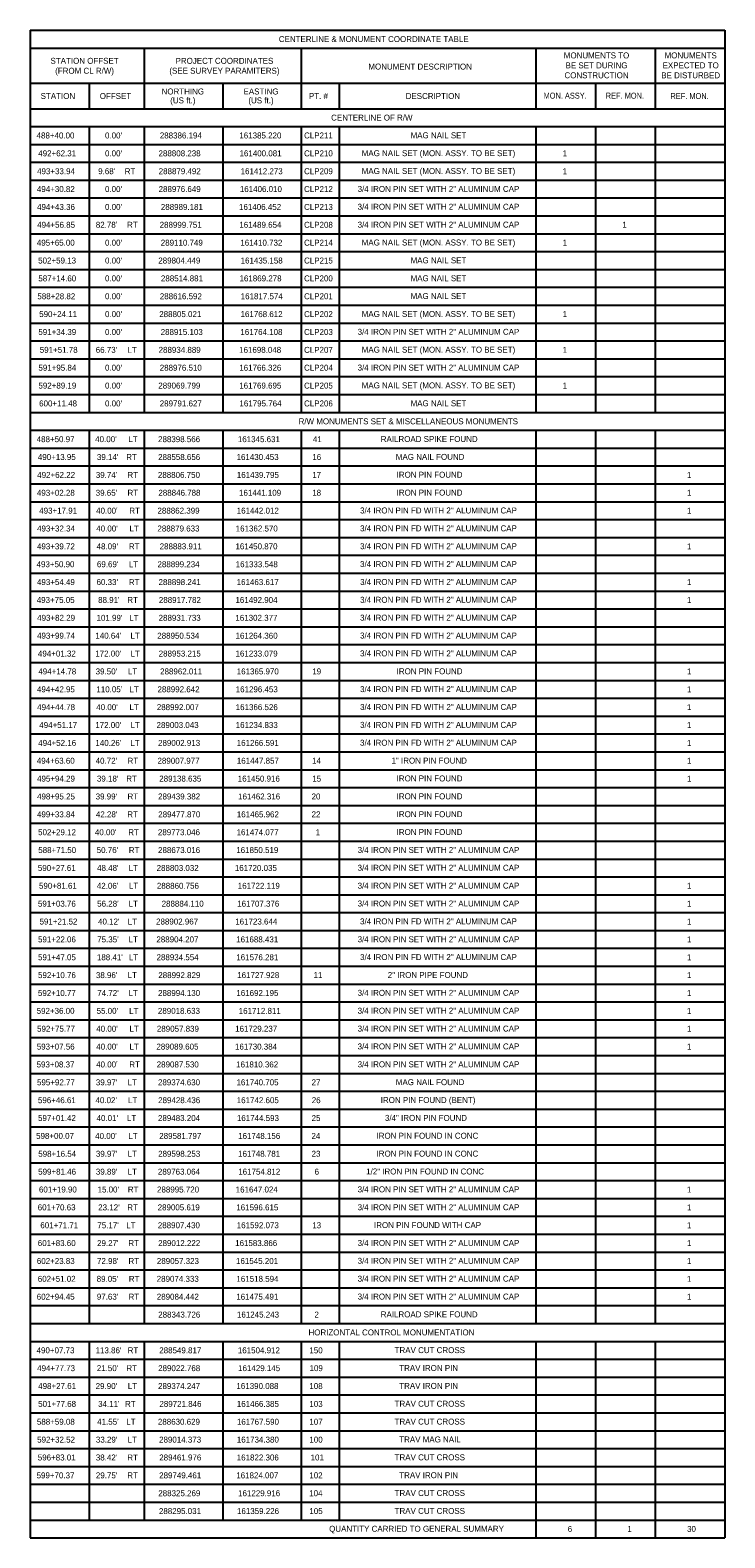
# Model space of a CAD drawing. Header units: feet. Extents: x -11 to 322919, y -12 to 577673.
# Tile 13 of 16: x 167893 to 168769, y 286692 to 288591. Entities that reach past the tile are written whole.
import ezdxf
from ezdxf.enums import TextEntityAlignment as Align

# ---------------------------------------------------------------- set-up
doc = ezdxf.new("R2010")
doc.units = ezdxf.units.FT
doc.header["$MEASUREMENT"] = 0
for name, color, linetype in [('TX_P_2000', 7, 'Continuous'), ('TX_P_500', 7, 'Continuous'), ('TX_X_20', 7, 'Continuous')]:
    doc.layers.add(name, color=color, linetype=linetype)
doc.styles.get("Standard").update_dxf_attribs({"font": 'font31.shx'})

msp = doc.modelspace()

# ---------------------------------------------------------------- linework, layer by layer
at = {"layer": 'TX_P_2000'}
for p, q in [((167893.5, 288590.8), (168768.5, 288590.8)), ((167893.5, 288590.8), (167893.5, 286691.9)), ((168768.5, 288590.8), (168768.5, 286691.9)), ((167893.5, 288568.3), (168768.5, 288568.3)), ((167893.5, 288568.3), (168037.2, 288568.3)), ((168037.2, 288568.3), (168037.2, 288491.9)), ((168037.2, 288568.3), (168037.2, 288568.3)), ((168037.2, 288568.3), (168234.7, 288568.3)), ((168234.7, 288568.3), (168234.7, 288491.9)), ((168530.3, 288568.3), (168530.3, 288491.9)), ((168680.6, 288568.3), (168680.6, 288491.9)), ((167893.5, 288524), (168768.5, 288524)), ((167968, 288524), (167968, 288491.9)), ((168136, 288524), (168136, 288491.9)), ((168282.9, 288524), (168282.9, 288491.9)), ((168605.4, 288524), (168605.4, 288491.9)), ((167893.5, 288491.9), (168768.5, 288491.9)), ((167893.5, 288469.4), (168768.5, 288469.4)), ((167893.5, 288109.4), (168768.5, 288109.4)), ((167893.5, 288086.9), (168768.5, 288086.9)), ((167893.5, 286961.9), (168768.5, 286961.9)), ((167893.5, 286939.4), (168768.5, 286939.4)), ((167893.5, 286714.4), (168768.5, 286714.4)), ((167893.5, 286691.9), (168768.5, 286691.9))]:
    msp.add_line(p, q, dxfattribs=at)
at = {"layer": 'TX_P_500'}
for p, q in [((167968, 288469.4), (167968, 288109.4)), ((168037.2, 288469.4), (168037.2, 288109.4)), ((168136, 288469.4), (168136, 288109.4)), ((168234.7, 288469.4), (168234.7, 288109.4)), ((168282.9, 288469.4), (168282.9, 288109.4)), ((168530.3, 288469.4), (168530.3, 288109.4)), ((168530.3, 288469.4), (168605.4, 288469.4)), ((168605.4, 288469.4), (168605.4, 288109.4)), ((168680.6, 288469.4), (168680.6, 288109.4)), ((167893.5, 288446.9), (168768.5, 288446.9)), ((167893.5, 288424.4), (168768.5, 288424.4)), ((167893.5, 288401.9), (168768.5, 288401.9)), ((167893.5, 288379.4), (168768.5, 288379.4)), ((167893.5, 288356.9), (168768.5, 288356.9)), ((167893.5, 288334.4), (168768.5, 288334.4)), ((167893.5, 288311.9), (168768.5, 288311.9)), ((167893.5, 288289.4), (168768.5, 288289.4)), ((167893.5, 288266.9), (168768.5, 288266.9)), ((167893.5, 288244.4), (168768.5, 288244.4)), ((167893.5, 288221.9), (168768.5, 288221.9)), ((167893.5, 288199.4), (168768.5, 288199.4)), ((167893.5, 288176.9), (168768.5, 288176.9)), ((167893.5, 288154.4), (168768.5, 288154.4)), ((167893.5, 288131.9), (168768.5, 288131.9)), ((167968, 288086.9), (167968, 286961.9)), ((168037.2, 288086.9), (168037.2, 286961.9)), ((168136, 288086.9), (168136, 286961.9)), ((168234.7, 288086.9), (168234.7, 286961.9)), ((168282.9, 288086.9), (168282.9, 286961.9)), ((168530.3, 288086.9), (168530.3, 286961.9)), ((168605.4, 288086.9), (168605.4, 286961.9)), ((168680.6, 288086.9), (168680.6, 286961.9)), ((167893.5, 288064.4), (168768.5, 288064.4)), ((167893.5, 288041.9), (168768.5, 288041.9)), ((167893.5, 288019.4), (168768.5, 288019.4)), ((167893.5, 287996.9), (168768.5, 287996.9)), ((167893.5, 287974.4), (168768.5, 287974.4)), ((167893.5, 287951.9), (168768.5, 287951.9)), ((167893.5, 287929.4), (168768.5, 287929.4)), ((167893.5, 287906.9), (168768.5, 287906.9)), ((167893.5, 287884.4), (168768.5, 287884.4)), ((167893.5, 287861.9), (168768.5, 287861.9)), ((167893.5, 287839.4), (168768.5, 287839.4)), ((167893.5, 287816.9), (168768.5, 287816.9)), ((167893.5, 287794.4), (168768.5, 287794.4)), ((167893.5, 287771.9), (168768.5, 287771.9)), ((167893.5, 287749.4), (168768.5, 287749.4)), ((167893.5, 287726.9), (168768.5, 287726.9)), ((167893.5, 287704.4), (168768.5, 287704.4)), ((167893.5, 287681.9), (168768.5, 287681.9)), ((167893.5, 287659.4), (168768.5, 287659.4)), ((167893.5, 287636.9), (168768.5, 287636.9)), ((167893.5, 287614.4), (168768.5, 287614.4)), ((167893.5, 287591.9), (168768.5, 287591.9)), ((167893.5, 287569.4), (168768.5, 287569.4)), ((167893.5, 287546.9), (168768.5, 287546.9)), ((167893.5, 287524.4), (168768.5, 287524.4)), ((167893.5, 287501.9), (168768.5, 287501.9)), ((167893.5, 287479.4), (168768.5, 287479.4)), ((167893.5, 287456.9), (168768.5, 287456.9)), ((167893.5, 287434.4), (168768.5, 287434.4)), ((167893.5, 287411.9), (168768.5, 287411.9)), ((167893.5, 287389.4), (168768.5, 287389.4)), ((167893.5, 287366.9), (168768.5, 287366.9)), ((167893.5, 287344.4), (168768.5, 287344.4)), ((167893.5, 287321.9), (168768.5, 287321.9)), ((167893.5, 287299.4), (168768.5, 287299.4)), ((167893.5, 287276.9), (168768.5, 287276.9)), ((167893.5, 287254.4), (168768.5, 287254.4)), ((167893.5, 287231.9), (168768.5, 287231.9)), ((167893.5, 287209.4), (168768.5, 287209.4)), ((167893.5, 287186.9), (168768.5, 287186.9)), ((167893.5, 287164.4), (168768.5, 287164.4)), ((167893.5, 287141.9), (168768.5, 287141.9)), ((167893.5, 287119.4), (168768.5, 287119.4)), ((167893.5, 287096.9), (168768.5, 287096.9)), ((167893.5, 287074.4), (168768.5, 287074.4)), ((167893.5, 287051.9), (168768.5, 287051.9)), ((167893.5, 287029.4), (168768.5, 287029.4)), ((167893.5, 287006.9), (168768.5, 287006.9)), ((167893.5, 286984.4), (168768.5, 286984.4)), ((167968, 286939.4), (167968, 286714.4)), ((168037.2, 286939.4), (168037.2, 286714.4)), ((168136, 286939.4), (168136, 286714.4)), ((168234.7, 286939.4), (168234.7, 286714.4)), ((168282.9, 286939.4), (168282.9, 286714.4)), ((168530.3, 286939.4), (168530.3, 286691.9)), ((168605.4, 286939.4), (168605.4, 286691.9)), ((168680.6, 286939.4), (168680.6, 286691.9)), ((167893.5, 286916.9), (168768.5, 286916.9)), ((167893.5, 286894.4), (168768.5, 286894.4)), ((167893.5, 286871.9), (168768.5, 286871.9)), ((167893.5, 286849.4), (168768.5, 286849.4)), ((167893.5, 286826.9), (168768.5, 286826.9)), ((167893.5, 286804.4), (168768.5, 286804.4)), ((167893.5, 286781.9), (168768.5, 286781.9)), ((167893.5, 286759.4), (168768.5, 286759.4)), ((167893.5, 286736.9), (168768.5, 286736.9))]:
    msp.add_line(p, q, dxfattribs=at)

# ---------------------------------------------------------------- texts
at = {"layer": 'TX_P_2000'}
for s, p in [('CENTERLINE & MONUMENT COORDINATE TABLE', (168206.7, 288575.8)), ('MONUMENT DESCRIPTION', (168319.5, 288541.2)), ('STATION', (167906.7, 288504.1)), ('OFFSET', (167981.2, 288504.1)), ('PT. #', (168244.6, 288504.1)), ('DESCRIPTION', (168366.5, 288504.1)), ('CENTERLINE OF R/W', (168272.6, 288476.9)), ('R/W MONUMENTS SET & MISCELLANEOUS MONUMENTS ', (168231.6, 288094.4)), ('HORIZONTAL CONTROL MONUMENTATION', (168244.1, 286946.9)), ('QUANTITY CARRIED TO GENERAL SUMMARY', (168270.1, 286699.6))]:
    msp.add_text(s, height=7.5, dxfattribs=at).set_placement(p)
at = {"layer": 'TX_P_2000', "char_height": 7.5, "attachment_point": 1}
for s, insert, width in [('\\pxqc;STATION OFFSET\\P(FROM CL R/W)', (167902.3, 288555.9), 119.484), ('\\pxqc;PROJECT COORDINATES\\P(SEE SURVEY PARAMITERS)', (168064.7, 288555.9), 146.963), ('\\pxqc;MONUMENTS TO\\PBE SET DURING\\PCONSTRUCTION', (168551.7, 288562.7), 110.407), ('\\pxqc;MONUMENTS EXPECTED TO\\PBE DISTURBED', (168670.3, 288562.7), 110.407), ('\\pxqc;{\\W0.9;MON. ASSY.}', (168533.3, 288512.1), 68.163), ('\\pxqc;{\\W0.9;REF. MON.}', (168608.5, 288512), 68.163), ('\\pxqc;{\\W0.9;REF. MON.}', (168690, 288511.6), 68.163)]:
    msp.add_mtext(s, dxfattribs=dict(at, insert=insert, width=width))
at = {"layer": 'TX_P_2000', "char_height": 7.5, "attachment_point": 1, "line_spacing_factor": 0.9}
for s, insert, width in [('\\pxqc;NORTHING\\P(US ft.)', (168037.3, 288517.3), 96.971), ('\\pxqc;EASTING\\P(US ft.)', (168139.9, 288517.3), 88.715)]:
    msp.add_mtext(s, dxfattribs=dict(at, insert=insert, width=width))
at = {"layer": 'TX_P_500', "color": 7}
for s, p in [('488+40.00', (167901.6, 288454.4)), ("0.00'", (167987.8, 288454.4)), ('288386.194', (168056.8, 288454.4)), ('161385.220', (168157, 288454.4)), ('492+62.31', (167903.7, 288431.9)), ("0.00'", (167987.8, 288431.9)), ('288808.238', (168055.2, 288431.9)), ('161400.081', (168157.2, 288431.9)), ('493+33.94', (167902.2, 288409.4)), ("9.68' ", (167979.2, 288409.4)), ('288879.492', (168055.4, 288409.4)), ('161412.273', (168158.6, 288409.4)), ('494+30.82', (167902, 288386.9)), ("0.00'", (167987.8, 288386.9)), ('288976.649', (168055.3, 288386.9)), ('161406.010', (168157.6, 288386.9)), ('494+43.36', (167902.2, 288364.4)), ("0.00'", (167987.8, 288364.4)), ('288989.181', (168058.1, 288364.4)), ('161406.452', (168156.6, 288364.4)), ('494+56.85', (167902.3, 288341.9)), ("82.78' ", (167976.2, 288341.9)), ('288999.751', (168056.6, 288341.9)), ('161489.654', (168157, 288341.9)), ('495+65.00', (167901.9, 288319.4)), ("0.00'", (167987.8, 288319.4)), ('289110.749', (168058, 288319.4)), ('161410.732', (168158.2, 288319.4)), ('502+59.13', (167903.6, 288296.9)), ("0.00'", (167987.8, 288296.9)), ('289804.449', (168054.9, 288296.9)), ('161435.158', (168158.6, 288296.9)), ('587+14.60', (167903.8, 288274.4)), ("0.00'", (167987.8, 288274.4)), ('288514.881', (168058.2, 288274.4)), ('161869.278', (168157.2, 288274.4)), ('588+28.82', (167902.6, 288251.9)), ("0.00'", (167987.8, 288251.9)), ('288616.592', (168056.8, 288251.9)), ('161817.574', (168158.7, 288251.9)), ('590+24.11', (167904.9, 288229.4)), ("0.00'", (167987.8, 288229.4)), ('288805.021', (168056.1, 288229.4)), ('161768.612', (168158.5, 288229.4)), ('591+34.39', (167903.8, 288206.9)), ("0.00'", (167987.8, 288206.9)), ('288915.103', (168057.9, 288206.9)), ('161764.108', (168158.3, 288206.9)), ('591+51.78', (167905.6, 288184.4)), ("66.73' ", (167976.1, 288184.4)), ('288934.889', (168055.3, 288184.4)), ('161698.048', (168156.7, 288184.4)), ('591+95.84', (167903.9, 288161.9)), ("0.00'", (167987.8, 288161.9)), ('288976.510', (168056.7, 288161.9)), ('161766.326', (168156.9, 288161.9)), ('592+89.19', (167903.9, 288139.4)), ("0.00'", (167987.8, 288139.4)), ('289069.799', (168054.9, 288139.4)), ('161769.695', (168156.9, 288139.4)), ('600+11.48', (167904.8, 288116.9)), ("0.00'", (167987.8, 288116.9)), ('289791.627', (168056.7, 288116.9)), ('161795.764', (168157.1, 288116.9))]:
    msp.add_text(s, height=7.5, dxfattribs=at).set_placement(p)
at = {"layer": 'TX_P_500'}
for s, p in [('CLP211', (168238.5, 288454.4)), ('CLP210', (168238.5, 288431.9)), ('1', (168564.2, 288431.9)), ('RT', (168012.6, 288409.4)), ('CLP209', (168238.5, 288409.4)), ('1', (168564.2, 288409.4)), ('CLP212', (168238.5, 288386.9)), ('CLP213', (168238.5, 288364.4)), ('RT', (168015.6, 288341.9)), ('CLP208', (168238.5, 288341.9)), ('1', (168639.4, 288341.9)), ('CLP214', (168238.5, 288319.4)), ('1', (168564.2, 288319.4)), ('CLP215', (168238.5, 288296.9)), ('CLP200', (168238.5, 288274.4)), ('CLP201', (168238.5, 288251.9)), ('CLP202', (168238.5, 288229.4)), ('1', (168564.2, 288229.4)), ('CLP203', (168238.5, 288206.9)), ('LT', (168016, 288184.4)), ('CLP207', (168238.5, 288184.4)), ('1', (168564.2, 288184.4)), ('CLP204', (168238.5, 288161.9)), ('CLP205', (168238.5, 288139.4)), ('1', (168564.2, 288139.4)), ('CLP206', (168238.5, 288116.9)), ('488+50.97', (167901.7, 288071.9)), ("40.00' ", (167975.4, 288071.9)), ('LT', (168017.2, 288071.9)), ('288398.566', (168054.6, 288071.9)), ('161345.631', (168155.1, 288071.9)), (' 41', (168246.9, 288071.9)), ('RAILROAD SPIKE FOUND', (168335.1, 288072.1)), ('490+13.95', (167903.2, 288049.4)), ("39.14' ", (167977.6, 288049.4)), ('RT', (168014.5, 288049.4)), ('288558.656', (168054.7, 288049.4)), ('161430.453', (168153.5, 288049.4)), (' 16', (168246.1, 288049.4)), ('MAG NAIL FOUND', (168354.1, 288049.6)), ('492+62.22', (167902.4, 288026.9)), ("39.74' ", (167976.2, 288026.9)), ('RT', (168016, 288026.9)), ('288806.750', (168054.4, 288026.9)), ('161439.795', (168153.8, 288026.9)), (' 17', (168246, 288026.9)), ('IRON PIN FOUND', (168355.1, 288027.1)), ('1', (168720.9, 288026.9)), ('493+02.28', (167902, 288004.4)), ("39.65' ", (167976.1, 288004.4)), ('RT', (168016.1, 288004.4)), ('288846.788', (168055, 288004.4)), ('161441.109', (168156.6, 288004.4)), (' 18', (168246, 288004.4)), ('IRON PIN FOUND', (168355.1, 288004.6)), ('1', (168720.9, 288004.4)), ('493+17.91', (167904.9, 287981.9)), ("40.00' ", (167976.6, 287981.9)), ('RT', (168018.4, 287981.9)), ('288862.399', (168053.9, 287981.9)), ('161442.012', (168153.7, 287981.9)), ('1', (168720.9, 287981.9)), ('493+32.34', (167902.2, 287959.4)), ("40.00' ", (167976.8, 287959.4)), ('LT', (168018.6, 287959.4)), ('288879.633', (168053.8, 287959.4)), ('161362.570', (168152.4, 287959.4)), ('493+39.72', (167902.1, 287936.9)), ("48.09' ", (167977.2, 287936.9)), ('RT', (168017.8, 287936.9)), ('288883.911', (168056.6, 287936.9)), ('161450.870', (168152.1, 287936.9)), ('1', (168720.9, 287936.9)), ("69.69' ", (167977.6, 287914.4)), ('493+50.90', (167901.6, 287914.4)), ('LT', (168017.8, 287914.4)), ('288899.234', (168053.9, 287914.4)), ('161333.548', (168152.4, 287914.4)), ('493+54.49', (167902.1, 287891.9)), ("60.33' ", (167977.1, 287891.9)), ('RT', (168017.8, 287891.9)), ('288898.241', (168055.2, 287891.9)), ('161463.617', (168153.6, 287891.9)), ('1', (168720.9, 287891.9)), ('493+75.05', (167901.8, 287869.4)), ("88.91' ", (167979.1, 287869.4)), ('RT', (168015.9, 287869.4)), ('288917.782', (168055.6, 287869.4)), ('161492.904', (168152.1, 287869.4)), ('1', (168720.9, 287869.4)), ('493+82.29', (167902.3, 287846.9)), ("101.99' ", (167977.1, 287846.9)), ('LT', (168018.3, 287846.9)), ('288931.733', (168055.3, 287846.9)), ('161302.377', (168152, 287846.9)), ('493+99.74', (167902.2, 287824.4)), ("140.64' ", (167975.6, 287824.4)), ('LT', (168019.8, 287824.4)), ('288950.534', (168053.6, 287824.4)), ('161264.360', (168152.2, 287824.4)), ('494+01.32', (167903.3, 287801.9)), ("172.00' ", (167975.5, 287801.9)), ('LT', (168019.9, 287801.9)), ('288953.215', (168055.4, 287801.9)), ('161233.079', (168152.2, 287801.9)), ('494+14.78', (167903.8, 287779.4)), ("39.50' ", (167976, 287779.4)), ('LT', (168016.6, 287779.4)), ('288962.011', (168057.2, 287779.4)), ('161365.970', (168153.7, 287779.4)), (' 19', (168246.1, 287779.4)), ('IRON PIN FOUND', (168355.1, 287779.6)), ('1', (168720.9, 287779.4)), ('494+42.95', (167902.1, 287756.9)), ("110.05' ", (167976.9, 287756.9)), ('LT', (168018.5, 287756.9)), ('288992.642', (168053.9, 287756.9)), ('161296.453', (168152.4, 287756.9)), ('1', (168720.9, 287756.9)), ('494+44.78', (167902.3, 287734.4)), ("40.00' ", (167976.8, 287734.4)), ('LT', (168018.6, 287734.4)), ('288992.007', (168053, 287734.4)), ('161366.526', (168152.4, 287734.4)), ('1', (168720.9, 287734.4)), ('494+51.17', (167905, 287711.9)), ("172.00' ", (167975.5, 287711.9)), ('LT', (168019.9, 287711.9)), ('289003.043', (168052.7, 287711.9)), ('161234.833', (168152.4, 287711.9)), ('1', (168720.9, 287711.9)), ('494+52.16', (167903.7, 287689.4)), ("140.26' ", (167975.7, 287689.4)), ('LT', (168019.7, 287689.4)), ('289002.913', (168054.6, 287689.4)), ('161266.591', (168153.7, 287689.4)), ('1', (168720.9, 287689.4)), ('494+63.60', (167901.9, 287666.9)), ("40.72' ", (167976, 287666.9)), ('RT', (168016.2, 287666.9)), ('289007.977', (168053.9, 287666.9)), ('161447.857', (168153.8, 287666.9)), (' 14', (168245.8, 287666.9)), ('1" IRON PIN FOUND', (168348.7, 287667.1)), ('1', (168720.9, 287666.9)), ('495+94.29', (167902.2, 287644.4)), ("39.18' ", (167977.6, 287644.4)), ('RT', (168014.5, 287644.4)), ('289138.635', (168056.1, 287644.4)), ('161450.916', (168155, 287644.4)), (' 15', (168246, 287644.4)), ('IRON PIN FOUND', (168355.1, 287644.6)), ('1', (168720.9, 287644.4)), ('498+95.25', (167902.2, 287621.9)), ("39.99' ", (167976, 287621.9)), ('RT', (168016.1, 287621.9)), ('289439.382', (168054.6, 287621.9)), ('161462.316', (168155.4, 287621.9)), (' 20', (168245.2, 287621.9)), ('IRON PIN FOUND', (168355.1, 287622.1)), ('499+33.84', (167902.1, 287599.4)), ("42.28' ", (167976.3, 287599.4)), ('RT', (168015.8, 287599.4)), ('289477.870', (168054.8, 287599.4)), ('161465.962', (168153.8, 287599.4)), (' 22', (168245.2, 287599.4)), ('IRON PIN FOUND', (168355.1, 287599.6)), ('502+29.12', (167903.5, 287576.9)), ("40.00' ", (167975.1, 287576.9)), ('RT', (168017, 287576.9)), ('289773.046', (168054.4, 287576.9)), ('161474.077', (168153.5, 287576.9)), (' 1', (168250.4, 287576.9)), ('IRON PIN FOUND', (168355.1, 287577.1)), ('588+71.50', (167903.7, 287554.4)), ("50.76' ", (167977.3, 287554.4)), ('RT', (168017.7, 287554.4)), ('288673.016', (168054.6, 287554.4)), ('161850.519', (168153.1, 287554.4)), ('590+27.61', (167903.2, 287531.9)), ("48.48' ", (167977.8, 287531.9)), ('LT', (168017.6, 287531.9)), ('288803.032', (168052.8, 287531.9)), ('161720.035', (168151.3, 287531.9)), ('590+81.61', (167904.6, 287509.4)), ("42.06' ", (167977.5, 287509.4)), ('LT', (168017.9, 287509.4)), ('288860.756', (168053.1, 287509.4)), ('161722.119', (168155, 287509.4)), ('1', (168720.9, 287509.4)), ('591+03.76', (167903.3, 287486.9)), ("56.28' ", (167977.9, 287486.9)), ('LT', (168017.5, 287486.9)), ('288884.110', (168059.1, 287486.9)), ('161707.376', (168154.3, 287486.9)), ('1', (168720.9, 287486.9)), ('591+21.52', (167905.3, 287464.4)), ("40.12' ", (167979, 287464.4)), ('LT', (168016.4, 287464.4)), ('1', (168720.9, 287464.4)), ('591+22.06', (167903.4, 287441.9)), ("75.35' ", (167977.9, 287441.9)), ('LT', (168017.5, 287441.9)), ('288904.207', (168052.5, 287441.9)), ('161688.431', (168153, 287441.9)), ('1', (168720.9, 287441.9)), ('591+47.05', (167903.4, 287419.4)), ("188.41' ", (167977.6, 287419.4)), ('LT', (168017.8, 287419.4)), ('1', (168720.9, 287419.4)), ('592+10.76', (167903.4, 287396.9)), ("38.96' ", (167976.3, 287396.9)), ('LT', (168016.3, 287396.9)), ('288992.829', (168054.9, 287396.9)), ('161727.928', (168154.3, 287396.9)), (' 11', (168247.6, 287396.9)), ('2" IRON PIPE FOUND', (168343.9, 287397.1)), ('1', (168720.9, 287396.9)), ('592+10.77', (167903.3, 287374.4)), ("74.72' ", (167978, 287374.4)), ('LT', (168017.4, 287374.4)), ('288994.130', (168054.6, 287374.4)), ('161692.195', (168153.2, 287374.4)), ('1', (168720.9, 287374.4)), ('592+36.00', (167901.7, 287351.9)), ("55.00' ", (167977.2, 287351.9)), ('LT', (168018.2, 287351.9)), ('289018.633', (168054.4, 287351.9)), ('161712.811', (168156.2, 287351.9)), ('1', (168720.9, 287351.9)), ('592+75.77', (167902.2, 287329.4)), ("40.00' ", (167976.8, 287329.4)), ('LT', (168018.6, 287329.4)), ('289057.839', (168053.1, 287329.4)), ('161729.237', (168151.7, 287329.4)), ('1', (168720.9, 287329.4)), ("40.00' ", (167976.8, 287306.9)), ('593+07.56', (167901.8, 287306.9)), ('LT', (168018.6, 287306.9)), ('289089.605', (168052.5, 287306.9)), ('161730.384', (168151.5, 287306.9)), ('1', (168720.9, 287306.9)), ('593+08.37', (167901.6, 287284.4)), ("40.00' ", (167976.6, 287284.4)), ('RT', (168018.4, 287284.4)), ('289087.530', (168052.9, 287284.4)), ('161810.362', (168152.9, 287284.4)), ('595+92.77', (167902.1, 287261.9)), ("39.97' ", (167976.3, 287261.9)), ('LT', (168016.2, 287261.9)), ('289374.630', (168054.5, 287261.9)), ('161740.705', (168153.4, 287261.9)), (' 27', (168245.2, 287261.9)), ('MAG NAIL FOUND', (168354.1, 287262.1)), ('596+46.61', (167903.3, 287239.4)), ("40.02' ", (167975.8, 287239.4)), ('LT', (168016.8, 287239.4)), ('289428.436', (168054.7, 287239.4)), ('161742.605', (168153.7, 287239.4)), (' 26', (168245.4, 287239.4)), ('IRON PIN FOUND (BENT)', (168335.1, 287239.6)), ('597+01.42', (167903.4, 287216.9)), ("40.01' ", (167977.2, 287216.9)), ('LT', (168015.4, 287216.9)), ('289483.204', (168054.5, 287216.9)), ('161744.593', (168153.9, 287216.9)), (' 25', (168245.2, 287216.9)), ('3/4" IRON PIN FOUND', (168340.4, 287217.1)), ('598+00.07', (167901, 287194.4)), ("40.00' ", (167975.4, 287194.4)), ('LT', (168017.2, 287194.4)), ('289581.797', (168056.1, 287194.4)), ('161748.156', (168155.5, 287194.4)), (' 24', (168245.1, 287194.4)), ('IRON PIN FOUND IN CONC', (168329.8, 287194.6)), ('598+16.54', (167903.7, 287171.9)), ("39.97' ", (167976.3, 287171.9)), ('LT', (168016.2, 287171.9)), ('289598.253', (168054.7, 287171.9)), ('161748.781', (168155.4, 287171.9)), (' 23', (168245.2, 287171.9)), ('IRON PIN FOUND IN CONC', (168329.8, 287172.1)), ('599+81.46', (167903.6, 287149.4)), ("39.89' ", (167976.3, 287149.4)), ('LT', (168016.3, 287149.4)), ('289763.064', (168054.4, 287149.4)), ('161754.812', (168155.6, 287149.4)), (' 6', (168249, 287149.4)), ('1/2" IRON PIN FOUND IN CONC', (168316.7, 287149.6)), ('601+19.90', (167904.6, 287126.9)), ("15.00' ", (167978.4, 287126.9)), ('RT', (168016.5, 287126.9)), ('288995.720', (168053.3, 287126.9)), ('161647.024', (168152.4, 287126.9)), ('1', (168720.9, 287126.9)), ('601+70.63', (167903, 287104.4)), ("23.12' ", (167979.2, 287104.4)), ('RT', (168015.8, 287104.4)), ('289005.619', (168054.1, 287104.4)), ('161596.615', (168153.1, 287104.4)), ('1', (168720.9, 287104.4)), ('601+71.71', (167906.3, 287081.9)), ("75.17' ", (167978.1, 287081.9)), ('LT', (168014.5, 287081.9)), ('288907.430', (168054.3, 287081.9)), ('161592.073', (168153.7, 287081.9)), (' 13', (168246, 287081.9)), ('IRON PIN FOUND WITH CAP', (168326.6, 287082.1)), ('1', (168720.9, 287081.9)), ('601+83.60', (167903.1, 287059.4)), ("29.27' ", (167977.8, 287059.4)), ('RT', (168017.2, 287059.4)), ('289012.222', (168054.7, 287059.4)), ('161583.866', (168151.7, 287059.4)), ('1', (168720.9, 287059.4)), ('602+23.83', (167901.9, 287036.9)), ("72.98' ", (167977.7, 287036.9)), ('RT', (168017.3, 287036.9)), ('289057.323', (168053.1, 287036.9)), ('161545.201', (168152.8, 287036.9)), ('1', (168720.9, 287036.9)), ('602+51.02', (167903.1, 287014.4)), ("89.05' ", (167977.3, 287014.4)), ('RT', (168017.7, 287014.4)), ('289074.333', (168052.9, 287014.4)), ('161518.594', (168153.3, 287014.4)), ('1', (168720.9, 287014.4)), ('602+94.45', (167901.8, 286991.9)), ("97.63' ", (167977.5, 286991.9)), ('RT', (168017.4, 286991.9)), ('289084.442', (168053, 286991.9)), ('161475.491', (168153.1, 286991.9)), ('1', (168720.9, 286991.9)), ('288343.726', (168054.8, 286969.4)), ('161245.243', (168154, 286969.4)), (' 2', (168248.8, 286969.4)), ('RAILROAD SPIKE FOUND', (168335.1, 286969.6)), ('490+07.73', (167901.6, 286924.4)), ("113.86' ", (167975.9, 286924.4)), ('RT', (168016.3, 286924.4)), ('288549.817', (168056.1, 286924.4)), ('161504.912', (168155.1, 286924.4)), (' 150', (168242.4, 286924.4)), ('TRAV CUT CROSS', (168352.6, 286924.6)), ('494+77.73', (167902.3, 286901.9)), ("21.50' ", (167977.4, 286901.9)), ('RT', (168014.7, 286901.9)), ('289022.768', (168054.7, 286901.9)), ('161429.145', (168155.4, 286901.9)), (' 109', (168242.6, 286901.9)), ('TRAV IRON PIN', (168358.4, 286902.1)), ('498+27.61', (167903.6, 286879.4)), ("29.90' ", (167976, 286879.4)), ('LT', (168016.5, 286879.4)), ('289374.247', (168054.6, 286879.4)), ('161390.088', (168153.3, 286879.4)), (' 108', (168242.4, 286879.4)), ('TRAV IRON PIN', (168358.4, 286879.6)), ('501+77.68', (167903.6, 286856.9)), ("34.11' ", (167979.1, 286856.9)), ('RT', (168013, 286856.9)), ('289721.846', (168056.3, 286856.9)), ('161466.385', (168153.8, 286856.9)), (' 103', (168242.4, 286856.9)), ('TRAV CUT CROSS', (168352.6, 286857.1)), ('588+59.08', (167902, 286834.4)), ("41.55' ", (167977.9, 286834.4)), ('LT', (168014.6, 286834.4)), ('288630.629', (168054.4, 286834.4)), ('161767.590', (168153.9, 286834.4)), (' 107', (168242.4, 286834.4)), ('TRAV CUT CROSS', (168352.6, 286834.6)), ('592+32.52', (167902.3, 286811.9)), ("33.29' ", (167976.3, 286811.9)), ('LT', (168016.2, 286811.9)), ('289014.373', (168055.9, 286811.9)), ('161734.380', (168153.8, 286811.9)), (' 100', (168242.4, 286811.9)), ('TRAV MAG NAIL', (168358.4, 286812.1)), ('596+83.01', (167903.1, 286789.4)), ("38.42' ", (167976.2, 286789.4)), ('RT', (168015.9, 286789.4)), ('289461.976', (168056.1, 286789.4)), ('161822.306', (168153.7, 286789.4)), (' 101', (168244, 286789.4)), ('TRAV CUT CROSS', (168352.6, 286789.6)), ('599+70.37', (167901.6, 286766.9)), ("29.75' ", (167976.3, 286766.9)), ('RT', (168015.8, 286766.9)), ('289749.461', (168056, 286766.9)), ('161824.007', (168153.1, 286766.9)), (' 102', (168242.4, 286766.9)), ('TRAV IRON PIN', (168358.4, 286767.1)), ('288325.269', (168054.9, 286744.4)), ('161229.916', (168155.4, 286744.4)), (' 104', (168242.2, 286744.4)), ('TRAV CUT CROSS', (168352.6, 286744.6)), ('288295.031', (168055.7, 286721.9)), ('161359.226', (168154, 286721.9)), (' 105', (168242.4, 286721.9)), ('TRAV CUT CROSS', (168352.6, 286722.1)), ('6', (168570.6, 286699.4)), ('30', (168720.9, 286699.4)), ('1', (168645.8, 286699.4))]:
    msp.add_text(s, height=7.5, dxfattribs=at).set_placement(p)
for s, p in [('MAG NAIL SET', (168407.8, 288454.6)), ('MAG NAIL SET (MON. ASSY. TO BE SET)', (168407.8, 288432.1)), ('MAG NAIL SET (MON. ASSY. TO BE SET)', (168407.8, 288409.6)), ('3/4 IRON PIN SET WITH 2" ALUMINUM CAP', (168407.8, 288387.1)), ('3/4 IRON PIN SET WITH 2" ALUMINUM CAP', (168407.8, 288364.6)), ('3/4 IRON PIN SET WITH 2" ALUMINUM CAP', (168407.8, 288342.1)), ('MAG NAIL SET (MON. ASSY. TO BE SET)', (168407.8, 288319.6)), ('MAG NAIL SET', (168407.8, 288297.1)), ('MAG NAIL SET', (168407.8, 288274.6)), ('MAG NAIL SET', (168407.8, 288252.1)), ('MAG NAIL SET (MON. ASSY. TO BE SET)', (168407.8, 288229.6)), ('3/4 IRON PIN SET WITH 2" ALUMINUM CAP', (168407.8, 288207.1)), ('MAG NAIL SET (MON. ASSY. TO BE SET)', (168407.8, 288184.6)), ('3/4 IRON PIN SET WITH 2" ALUMINUM CAP', (168407.8, 288162.1)), ('MAG NAIL SET (MON. ASSY. TO BE SET)', (168407.8, 288139.6)), ('MAG NAIL SET', (168407.8, 288117.1)), ('3/4 IRON PIN FD WITH 2" ALUMINUM CAP', (168407.8, 287982.1)), ('3/4 IRON PIN FD WITH 2" ALUMINUM CAP', (168407.8, 287959.6)), ('3/4 IRON PIN FD WITH 2" ALUMINUM CAP', (168407.8, 287937.1)), ('3/4 IRON PIN FD WITH 2" ALUMINUM CAP', (168407.8, 287914.6)), ('3/4 IRON PIN FD WITH 2" ALUMINUM CAP', (168407.8, 287892.1)), ('3/4 IRON PIN FD WITH 2" ALUMINUM CAP', (168407.8, 287869.6)), ('3/4 IRON PIN FD WITH 2" ALUMINUM CAP', (168407.8, 287847.1)), ('3/4 IRON PIN FD WITH 2" ALUMINUM CAP', (168407.8, 287824.6)), ('3/4 IRON PIN FD WITH 2" ALUMINUM CAP', (168407.8, 287802.1)), ('3/4 IRON PIN FD WITH 2" ALUMINUM CAP', (168407.8, 287757.1)), ('3/4 IRON PIN FD WITH 2" ALUMINUM CAP', (168407.8, 287734.6)), ('3/4 IRON PIN FD WITH 2" ALUMINUM CAP', (168407.8, 287712.1)), ('3/4 IRON PIN FD WITH 2" ALUMINUM CAP', (168407.8, 287689.6)), ('3/4 IRON PIN SET WITH 2" ALUMINUM CAP', (168407.8, 287554.6)), ('3/4 IRON PIN SET WITH 2" ALUMINUM CAP', (168407.8, 287532.1)), ('3/4 IRON PIN SET WITH 2" ALUMINUM CAP', (168407.8, 287509.6)), ('3/4 IRON PIN SET WITH 2" ALUMINUM CAP', (168407.8, 287487.1)), ('3/4 IRON PIN FD WITH 2" ALUMINUM CAP', (168407.8, 287464.6)), ('3/4 IRON PIN SET WITH 2" ALUMINUM CAP', (168407.8, 287442.1)), ('3/4 IRON PIN FD WITH 2" ALUMINUM CAP', (168407.8, 287419.6)), ('3/4 IRON PIN SET WITH 2" ALUMINUM CAP', (168407.8, 287374.6)), ('3/4 IRON PIN SET WITH 2" ALUMINUM CAP', (168407.8, 287352.1)), ('3/4 IRON PIN SET WITH 2" ALUMINUM CAP', (168407.8, 287329.6)), ('3/4 IRON PIN SET WITH 2" ALUMINUM CAP', (168407.8, 287307.1)), ('3/4 IRON PIN SET WITH 2" ALUMINUM CAP', (168407.8, 287284.6)), ('3/4 IRON PIN SET WITH 2" ALUMINUM CAP', (168407.8, 287127.1)), ('3/4 IRON PIN SET WITH 2" ALUMINUM CAP', (168407.8, 287104.6)), ('3/4 IRON PIN SET WITH 2" ALUMINUM CAP', (168407.8, 287059.6)), ('3/4 IRON PIN SET WITH 2" ALUMINUM CAP', (168407.8, 287037.1)), ('3/4 IRON PIN SET WITH 2" ALUMINUM CAP', (168407.8, 287014.6)), ('3/4 IRON PIN SET WITH 2" ALUMINUM CAP', (168407.8, 286992.1))]:
    msp.add_text(s, height=7.5, dxfattribs=at).set_placement(p, align=Align.CENTER)
at = {"layer": 'TX_X_20', "color": 7}
for s, p in [('288902.967', (168052.1, 287464.4)), ('161723.644', (168151.8, 287464.4)), ('288934.554', (168052.7, 287419.4)), ('161576.281', (168153.1, 287419.4))]:
    msp.add_text(s, height=7.5, dxfattribs=at).set_placement(p)

doc.saveas('drawing.dxf')
